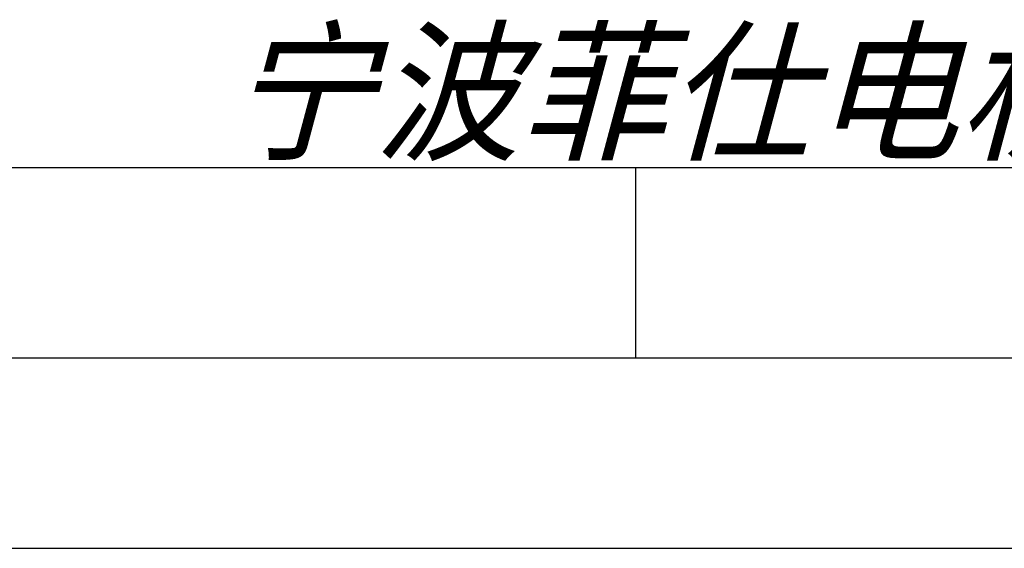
# Model space of a CAD drawing. Header units: millimetres. Extents: x 0 to 420, y 0 to 297.
# Tile 18 of 30: x 298 to 323, y 0 to 14. Entities that reach past the tile are written whole.
import ezdxf

# ---------------------------------------------------------------- set-up
doc = ezdxf.new("R2010")
doc.units = ezdxf.units.MM
doc.header["$LTSCALE"] = 23.1
doc.layers.get('0').update_dxf_attribs({"linetype": 'CONTINUOUS'})
doc.styles.add('TEXTSTYLE_7', font='txt')

# ---------------------------------------------------------------- blocks, each defined once
blk = doc.blocks.new('LOGO_PHASE_NINGBO_BL1', base_point=(320.75, 22.5))
at = {"color": 2, "linetype": 'CONTINUOUS', "style": 'TEXTSTYLE_7', "oblique": 15}
blk.add_text('宁波菲仕电机技术有限公司', height=2.9513, dxfattribs=at).set_placement((303.042, 10.5))

msp = doc.modelspace()

# ---------------------------------------------------------------- linework, layer by layer
at = {"color": 7, "linetype": 'CONTINUOUS'}
msp.add_line((25, 10), (410, 10), dxfattribs=at)
at = {"color": 2, "linetype": 'CONTINUOUS'}
for p, q in [((313.75, 5), (313.75, 10)), ((20, 5), (415, 5)), ((237.25, 0), (420, 0))]:
    msp.add_line(p, q, dxfattribs=at)

# ---------------------------------------------------------------- block references
msp.add_blockref('LOGO_PHASE_NINGBO_BL1', (320.75, 22.49989), dxfattribs=at)

doc.saveas('drawing.dxf')
